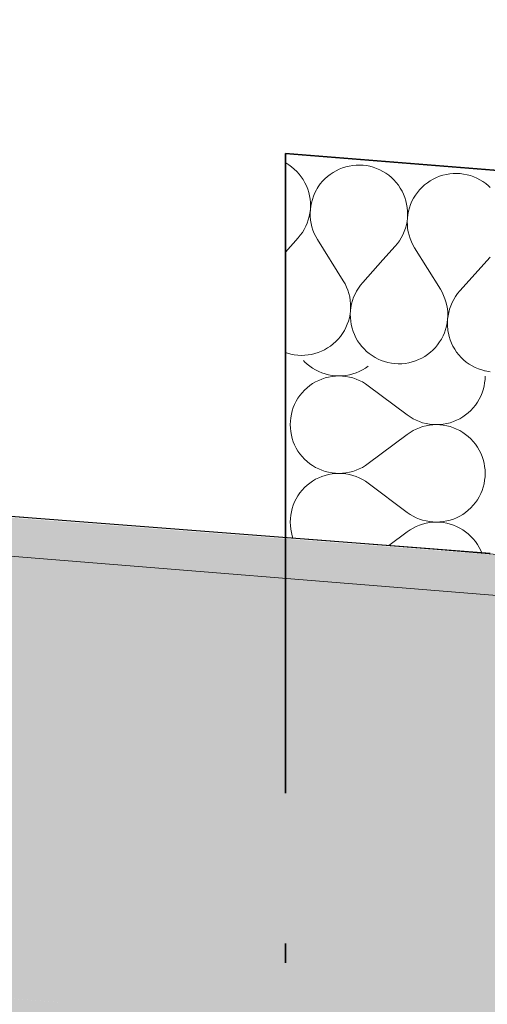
# Model space of a CAD drawing. Header units: millimetres. Extents: x -40276 to 214973, y -147941 to 35228.
# Tile 132 of 256: x -11356 to -10990, y 18328 to 19098. Entities that reach past the tile are written whole.
import ezdxf

# ---------------------------------------------------------------- set-up
doc = ezdxf.new("R2010")
doc.units = ezdxf.units.MM
doc.header["$MEASUREMENT"] = 0
doc.linetypes.add('Wipeout_Contour', pattern=[1000, 0, -1000])
doc.linetypes.add('Čerchovaná', pattern=[450, 200, -117.5, 15, -117.5])
for name, color, linetype in [('1._POHLED ZÁPADNÍ_2_0_plochy', 7, 'Continuous'), ('1._POHLED ZÁPADNÍ_2_akustické prvky', 7, 'Continuous'), ('1._POHLED ZÁPADNÍ_2_BT_ortho', 7, 'Continuous'), ('1._POHLED ZÁPADNÍ_2_Konstrukce - nosné', 7, 'Continuous'), ('1._POHLED ZÁPADNÍ_2_Nové_Výplně – Řezové', 7, 'Continuous')]:
    doc.layers.add(name, color=color, linetype=linetype)
pattern_1 = [(45, (0, 0), (-63.6396, 63.6396), []), (90, (-63.64, 63.64), (-81, 0), [0, -54, 0, -81]), (155, (5e-14, 127.28), (34.23208, 73.41093), [0, -39.6, 0, -68.4])]

# ---------------------------------------------------------------- blocks, each defined once
blk = doc.blocks.new('*X19', base_point=(-42174.69, -26223.67))
at = {"layer": '1._POHLED ZÁPADNÍ_2_Nové_Výplně – Řezové', "color": 21, "linetype": 'Continuous', "lineweight": 20, "true_color": 0xffaaaa}
for p, q in [((-11147.73, 18985.59), (-11148.08, 18985.78)), ((-11145.41, 18984.17), (-11147.73, 18985.59)), ((-11143.2, 18982.59), (-11145.41, 18984.17)), ((-11141.11, 18980.85), (-11143.2, 18982.59)), ((-11139.15, 18978.96), (-11141.11, 18980.85)), ((-11137.33, 18976.94), (-11139.15, 18978.96)), ((-11135.65, 18974.8), (-11137.33, 18976.94)), ((-11134.14, 18972.54), (-11135.65, 18974.8)), ((-11132.78, 18970.18), (-11134.14, 18972.54)), ((-11131.6, 18967.73), (-11132.78, 18970.18)), ((-11130.6, 18965.2), (-11131.6, 18967.73)), ((-11129.78, 18962.6), (-11130.6, 18965.2)), ((-11123.76, 18964.6), (-11125.01, 18962.19)), ((-11123.1, 18965.67), (-11123.76, 18964.6)), ((-11129.15, 18959.96), (-11129.78, 18962.6)), ((-11128.71, 18957.27), (-11129.15, 18959.96)), ((-11128.46, 18954.56), (-11128.71, 18957.27)), ((-11126.98, 18957.12), (-11127.7, 18954.5)), ((-11126.09, 18959.69), (-11126.98, 18957.12)), ((-11125.01, 18962.19), (-11126.09, 18959.69)), ((-11128.88, 18946.43), (-11128.55, 18949.13)), ((-11128.55, 18949.13), (-11128.68, 18946.41)), ((-11128.55, 18949.13), (-11128.41, 18951.84)), ((-11128.22, 18951.83), (-11128.55, 18949.13)), ((-11128.41, 18951.84), (-11128.46, 18954.56)), ((-11127.7, 18954.5), (-11128.22, 18951.83)), ((-11131.02, 18938.56), (-11130.12, 18941.13)), ((-11130.12, 18941.13), (-11129.41, 18943.76)), ((-11129.41, 18943.76), (-11128.88, 18946.43)), ((-11128.68, 18946.41), (-11128.63, 18943.69)), ((-11128.63, 18943.69), (-11128.37, 18940.98)), ((-11128.37, 18940.98), (-11127.93, 18938.3)), ((-11134.78, 18931.34), (-11133.36, 18933.66)), ((-11133.36, 18933.66), (-11132.1, 18936.07)), ((-11132.1, 18936.07), (-11131.02, 18938.56)), ((-11127.93, 18938.3), (-11127.29, 18935.65)), ((-11127.29, 18935.65), (-11126.47, 18933.06)), ((-11126.47, 18933.06), (-11125.47, 18930.53)), ((-11138.11, 18927.04), (-11148.08, 18915.9)), ((-11138.11, 18927.04), (-11136.37, 18929.13)), ((-11136.37, 18929.13), (-11134.78, 18931.34)), ((-11125.47, 18930.53), (-11124.28, 18928.08)), ((-11124.28, 18928.08), (-11122.93, 18925.72)), ((-11122.93, 18925.72), (-11102.79, 18893.38)), ((-11071.8, 18909.73), (-11087.61, 18892.07)), ((-11101.43, 18891.03), (-11102.79, 18893.38)), ((-11100.25, 18888.58), (-11101.43, 18891.03)), ((-11099.25, 18886.05), (-11100.25, 18888.58)), ((-11090.94, 18887.77), (-11092.36, 18885.45)), ((-11089.35, 18889.98), (-11090.94, 18887.77)), ((-11087.61, 18892.07), (-11089.35, 18889.98)), ((-11098.42, 18883.45), (-11099.25, 18886.05)), ((-11097.79, 18880.81), (-11098.42, 18883.45)), ((-11097.34, 18878.12), (-11097.79, 18880.81)), ((-11094.7, 18880.54), (-11095.6, 18877.97)), ((-11093.62, 18883.04), (-11094.7, 18880.54)), ((-11092.36, 18885.45), (-11093.62, 18883.04)), ((-11097.09, 18875.42), (-11097.34, 18878.12)), ((-11097.17, 18869.98), (-11097.03, 18872.7)), ((-11096.84, 18872.68), (-11097.17, 18869.98)), ((-11097.03, 18872.7), (-11097.09, 18875.42)), ((-11096.31, 18875.35), (-11096.84, 18872.68)), ((-11095.6, 18877.97), (-11096.31, 18875.35)), ((-11098.73, 18861.98), (-11098.02, 18864.61)), ((-11098.02, 18864.61), (-11097.5, 18867.28)), ((-11097.5, 18867.28), (-11097.17, 18869.98)), ((-11097.17, 18869.98), (-11097.31, 18867.26)), ((-11097.31, 18867.26), (-11097.26, 18864.54)), ((-11097.26, 18864.54), (-11097.01, 18861.83)), ((-11101.96, 18854.5), (-11100.71, 18856.92)), ((-11100.71, 18856.92), (-11099.63, 18859.41)), ((-11099.63, 18859.41), (-11098.73, 18861.98)), ((-11097.01, 18861.83), (-11096.57, 18859.15)), ((-11096.57, 18859.15), (-11095.94, 18856.5)), ((-11095.94, 18856.5), (-11095.12, 18853.91)), ((-11022.83, 18855.4), (-11022.64, 18856.11)), ((-11106.71, 18847.88), (-11104.97, 18849.97)), ((-11104.97, 18849.97), (-11103.38, 18852.18)), ((-11103.38, 18852.18), (-11101.96, 18854.5)), ((-11095.12, 18853.91), (-11094.11, 18851.38)), ((-11094.11, 18851.38), (-11092.93, 18848.93)), ((-11092.93, 18848.93), (-11091.58, 18846.57)), ((-11026.06, 18847.92), (-11024.8, 18850.33)), ((-11024.8, 18850.33), (-11023.72, 18852.83)), ((-11023.72, 18852.83), (-11022.83, 18855.4)), ((-11020.94, 18854.27), (-11020.66, 18852.57)), ((-11020.66, 18852.57), (-11020.03, 18849.92)), ((-11020.03, 18849.92), (-11019.21, 18847.33)), ((-11117.37, 18839.54), (-11115.01, 18840.9)), ((-11115.01, 18840.9), (-11112.75, 18842.41)), ((-11112.75, 18842.41), (-11110.61, 18844.09)), ((-11110.61, 18844.09), (-11108.59, 18845.91)), ((-11108.59, 18845.91), (-11106.71, 18847.88)), ((-11091.58, 18846.57), (-11090.07, 18844.31)), ((-11090.07, 18844.31), (-11088.39, 18842.16)), ((-11088.39, 18842.16), (-11086.57, 18840.14)), ((-11032.68, 18839.33), (-11030.8, 18841.3)), ((-11030.8, 18841.3), (-11029.06, 18843.39)), ((-11029.06, 18843.39), (-11027.48, 18845.6)), ((-11027.48, 18845.6), (-11026.06, 18847.92)), ((-11019.21, 18847.33), (-11018.21, 18844.8)), ((-11018.21, 18844.8), (-11017.03, 18842.35)), ((-11017.03, 18842.35), (-11015.68, 18839.98)), ((-11148.08, 18837.44), (-11146.41, 18836.86)), ((-11146.41, 18836.86), (-11143.79, 18836.15)), ((-11143.79, 18836.15), (-11141.12, 18835.62)), ((-11141.12, 18835.62), (-11138.42, 18835.29)), ((-11138.42, 18835.29), (-11135.7, 18835.15)), ((-11135.7, 18835.15), (-11132.98, 18835.21)), ((-11132.98, 18835.21), (-11130.27, 18835.46)), ((-11130.27, 18835.46), (-11127.59, 18835.9)), ((-11127.59, 18835.9), (-11124.94, 18836.54)), ((-11124.94, 18836.54), (-11122.35, 18837.36)), ((-11122.35, 18837.36), (-11119.82, 18838.36)), ((-11119.82, 18838.36), (-11117.37, 18839.54)), ((-11086.57, 18840.14), (-11084.61, 18838.26)), ((-11084.61, 18838.26), (-11082.51, 18836.52)), ((-11082.51, 18836.52), (-11080.3, 18834.93)), ((-11080.3, 18834.93), (-11077.99, 18833.51)), ((-11077.99, 18833.51), (-11075.57, 18832.26)), ((-11043.91, 18831.78), (-11041.46, 18832.96)), ((-11041.46, 18832.96), (-11039.1, 18834.31)), ((-11039.1, 18834.31), (-11036.84, 18835.83)), ((-11036.84, 18835.83), (-11034.7, 18837.51)), ((-11034.7, 18837.51), (-11032.68, 18839.33)), ((-11015.68, 18839.98), (-11014.16, 18837.73)), ((-11014.16, 18837.73), (-11012.49, 18835.58)), ((-11012.49, 18835.58), (-11010.66, 18833.56)), ((-11010.66, 18833.56), (-11008.7, 18831.68)), ((-11075.57, 18832.26), (-11073.07, 18831.18)), ((-11073.07, 18831.18), (-11070.51, 18830.28)), ((-11070.51, 18830.28), (-11067.88, 18829.57)), ((-11067.88, 18829.57), (-11065.21, 18829.04)), ((-11065.21, 18829.04), (-11062.51, 18828.71)), ((-11062.51, 18828.71), (-11059.79, 18828.57)), ((-11059.79, 18828.57), (-11057.07, 18828.63)), ((-11057.07, 18828.63), (-11054.37, 18828.88)), ((-11054.37, 18828.88), (-11051.68, 18829.32)), ((-11051.68, 18829.32), (-11049.04, 18829.96)), ((-11049.04, 18829.96), (-11046.44, 18830.78)), ((-11046.44, 18830.78), (-11043.91, 18831.78)), ((-11008.7, 18831.68), (-11006.61, 18829.94)), ((-11006.61, 18829.94), (-11004.4, 18828.35)), ((-11004.4, 18828.35), (-11002.08, 18826.93)), ((-11002.08, 18826.93), (-10999.67, 18825.67)), ((-10999.67, 18825.67), (-10997.17, 18824.6)), ((-10997.17, 18824.6), (-10994.6, 18823.7)), ((-10994.6, 18823.7), (-10992.35, 18823.09))]:
    blk.add_line(p, q, dxfattribs=at)
blk = doc.blocks.new('*X21', base_point=(-42174.69, -26223.67))
at = {"layer": '1._POHLED ZÁPADNÍ_2_Nové_Výplně – Řezové', "color": 21, "linetype": 'Continuous', "lineweight": 20, "true_color": 0xffaaaa}
for p, q in [((-11108.35, 18979.56), (-11110.71, 18978.21)), ((-11105.9, 18980.74), (-11108.35, 18979.56)), ((-11103.37, 18981.75), (-11105.9, 18980.74)), ((-11100.78, 18982.57), (-11103.37, 18981.75)), ((-11098.13, 18983.2), (-11100.78, 18982.57)), ((-11095.45, 18983.64), (-11098.13, 18983.2)), ((-11092.74, 18983.9), (-11095.45, 18983.64)), ((-11090.02, 18983.95), (-11092.74, 18983.9)), ((-11087.3, 18983.81), (-11090.02, 18983.95)), ((-11084.6, 18983.48), (-11087.3, 18983.81)), ((-11081.93, 18982.96), (-11084.6, 18983.48)), ((-11079.31, 18982.25), (-11081.93, 18982.96)), ((-11076.74, 18981.35), (-11079.31, 18982.25)), ((-11074.24, 18980.27), (-11076.74, 18981.35)), ((-11071.83, 18979.01), (-11074.24, 18980.27)), ((-11069.51, 18977.59), (-11071.83, 18979.01)), ((-11119.01, 18971.23), (-11120.75, 18969.14)), ((-11117.13, 18973.19), (-11119.01, 18971.23)), ((-11115.11, 18975.02), (-11117.13, 18973.19)), ((-11112.97, 18976.69), (-11115.11, 18975.02)), ((-11110.71, 18978.21), (-11112.97, 18976.69)), ((-11067.3, 18976), (-11069.51, 18977.59)), ((-11065.21, 18974.26), (-11067.3, 18976)), ((-11063.24, 18972.38), (-11065.21, 18974.26)), ((-11061.42, 18970.36), (-11063.24, 18972.38)), ((-11034.8, 18971.63), (-11037.06, 18970.11)), ((-11032.44, 18972.98), (-11034.8, 18971.63)), ((-11029.99, 18974.16), (-11032.44, 18972.98)), ((-11027.47, 18975.17), (-11029.99, 18974.16)), ((-11024.87, 18975.99), (-11027.47, 18975.17)), ((-11022.23, 18976.62), (-11024.87, 18975.99)), ((-11019.54, 18977.06), (-11022.23, 18976.62)), ((-11016.83, 18977.31), (-11019.54, 18977.06)), ((-11014.11, 18977.37), (-11016.83, 18977.31)), ((-11011.4, 18977.23), (-11014.11, 18977.37)), ((-11008.7, 18976.9), (-11011.4, 18977.23)), ((-11006.03, 18976.38), (-11008.7, 18976.9)), ((-11003.4, 18975.66), (-11006.03, 18976.38)), ((-11000.83, 18974.77), (-11003.4, 18975.66)), ((-10998.33, 18973.69), (-11000.83, 18974.77)), ((-10995.92, 18972.43), (-10998.33, 18973.69)), ((-10993.6, 18971.01), (-10995.92, 18972.43)), ((-11122.33, 18966.92), (-11123.1, 18965.67)), ((-11120.75, 18969.14), (-11122.33, 18966.92)), ((-11059.75, 18968.22), (-11061.42, 18970.36)), ((-11058.23, 18965.96), (-11059.75, 18968.22)), ((-11056.88, 18963.6), (-11058.23, 18965.96)), ((-11055.7, 18961.15), (-11056.88, 18963.6)), ((-11043.11, 18964.65), (-11044.84, 18962.55)), ((-11041.22, 18966.61), (-11043.11, 18964.65)), ((-11039.21, 18968.43), (-11041.22, 18966.61)), ((-11037.06, 18970.11), (-11039.21, 18968.43)), ((-10991.39, 18969.42), (-10993.6, 18971.01)), ((-10989.3, 18967.68), (-10991.39, 18969.42)), ((-10988.08, 18966.51), (-10989.3, 18967.68)), ((-11054.7, 18958.62), (-11055.7, 18961.15)), ((-11053.88, 18956.02), (-11054.7, 18958.62)), ((-11053.25, 18953.38), (-11053.88, 18956.02)), ((-11047.85, 18958.02), (-11049.1, 18955.61)), ((-11046.43, 18960.34), (-11047.85, 18958.02)), ((-11044.84, 18962.55), (-11046.43, 18960.34)), ((-11052.8, 18950.69), (-11053.25, 18953.38)), ((-11052.56, 18947.98), (-11052.8, 18950.69)), ((-11051.08, 18950.54), (-11051.79, 18947.92)), ((-11050.18, 18953.11), (-11051.08, 18950.54)), ((-11049.1, 18955.61), (-11050.18, 18953.11)), ((-11052.97, 18939.85), (-11052.64, 18942.55)), ((-11052.64, 18942.55), (-11052.78, 18939.83)), ((-11052.64, 18942.55), (-11052.5, 18945.26)), ((-11052.31, 18945.25), (-11052.64, 18942.55)), ((-11052.5, 18945.26), (-11052.56, 18947.98)), ((-11051.79, 18947.92), (-11052.31, 18945.25)), ((-11055.11, 18931.98), (-11054.21, 18934.55)), ((-11054.21, 18934.55), (-11053.5, 18937.18)), ((-11053.5, 18937.18), (-11052.97, 18939.85)), ((-11052.78, 18939.83), (-11052.72, 18937.11)), ((-11052.72, 18937.11), (-11052.47, 18934.4)), ((-11052.47, 18934.4), (-11052.02, 18931.72)), ((-11058.88, 18924.76), (-11057.45, 18927.07)), ((-11057.45, 18927.07), (-11056.19, 18929.49)), ((-11056.19, 18929.49), (-11055.11, 18931.98)), ((-11052.02, 18931.72), (-11051.39, 18929.07)), ((-11051.39, 18929.07), (-11050.57, 18926.48)), ((-11050.57, 18926.48), (-11049.56, 18923.95)), ((-11062.2, 18920.46), (-11071.8, 18909.73)), ((-11062.2, 18920.46), (-11060.46, 18922.55)), ((-11060.46, 18922.55), (-11058.88, 18924.76)), ((-11049.56, 18923.95), (-11048.38, 18921.5)), ((-11048.38, 18921.5), (-11047.02, 18919.14)), ((-11047.02, 18919.14), (-11026.88, 18886.8)), ((-10988.08, 18911.88), (-11011.7, 18885.49)), ((-11025.53, 18884.44), (-11026.88, 18886.8)), ((-11024.35, 18881.99), (-11025.53, 18884.44)), ((-11023.34, 18879.47), (-11024.35, 18881.99)), ((-11022.52, 18876.87), (-11023.34, 18879.47)), ((-11016.46, 18878.87), (-11017.71, 18876.46)), ((-11015.03, 18881.19), (-11016.46, 18878.87)), ((-11013.44, 18883.4), (-11015.03, 18881.19)), ((-11011.7, 18885.49), (-11013.44, 18883.4)), ((-11021.88, 18874.23), (-11022.52, 18876.87)), ((-11021.44, 18871.54), (-11021.88, 18874.23)), ((-11021.19, 18868.83), (-11021.44, 18871.54)), ((-11019.69, 18871.39), (-11020.41, 18868.77)), ((-11018.79, 18873.96), (-11019.69, 18871.39)), ((-11017.71, 18876.46), (-11018.79, 18873.96)), ((-11021.27, 18863.4), (-11021.13, 18866.11)), ((-11020.93, 18866.1), (-11021.27, 18863.4)), ((-11021.13, 18866.11), (-11021.19, 18868.83)), ((-11020.41, 18868.77), (-11020.93, 18866.1)), ((-11022.64, 18856.11), (-11022.12, 18858.03)), ((-11022.12, 18858.03), (-11021.6, 18860.7)), ((-11021.6, 18860.7), (-11021.27, 18863.4)), ((-11021.27, 18863.4), (-11021.41, 18860.68)), ((-11021.41, 18860.68), (-11021.35, 18857.96)), ((-11021.35, 18857.96), (-11021.1, 18855.25)), ((-11021.1, 18855.25), (-11020.94, 18854.27)), ((-10992.35, 18823.09), (-10991.98, 18822.98)), ((-10991.98, 18822.98), (-10989.31, 18822.46)), ((-10989.31, 18822.46), (-10988.08, 18822.31))]:
    blk.add_line(p, q, dxfattribs=at)
blk = doc.blocks.new('*X28', base_point=(-42174.69, -26223.67))
at = {"layer": '1._POHLED ZÁPADNÍ_2_Nové_Výplně – Řezové', "color": 21, "linetype": 'Continuous', "lineweight": 20, "true_color": 0xffaaaa}
for p, q in [((-11133.93, 18831.08), (-11133.1, 18830.2)), ((-11133.1, 18830.2), (-11131.11, 18828.34)), ((-11131.11, 18828.34), (-11128.99, 18826.64)), ((-11128.99, 18826.64), (-11126.76, 18825.09)), ((-11126.76, 18825.09), (-11124.42, 18823.7)), ((-11087.89, 18823.72), (-11085.55, 18825.11)), ((-11085.55, 18825.11), (-11083.32, 18826.67)), ((-11083.32, 18826.67), (-11083.29, 18826.69)), ((-11124.42, 18823.7), (-11121.98, 18822.48)), ((-11121.98, 18822.48), (-11119.47, 18821.44)), ((-11119.47, 18821.44), (-11116.89, 18820.59)), ((-11116.89, 18817.51), (-11119.47, 18816.65)), ((-11116.89, 18820.59), (-11114.25, 18819.91)), ((-11114.25, 18818.18), (-11116.89, 18817.51)), ((-11114.25, 18819.91), (-11111.58, 18819.43)), ((-11111.58, 18818.66), (-11114.25, 18818.18)), ((-11111.58, 18819.43), (-11108.87, 18819.14)), ((-11108.87, 18818.95), (-11111.58, 18818.66)), ((-11108.87, 18819.14), (-11106.15, 18819.05)), ((-11106.15, 18819.05), (-11108.87, 18818.95)), ((-11106.15, 18819.05), (-11103.43, 18819.15)), ((-11103.43, 18818.95), (-11106.15, 18819.05)), ((-11103.43, 18819.15), (-11100.73, 18819.44)), ((-11100.73, 18818.66), (-11103.43, 18818.95)), ((-11100.73, 18819.44), (-11098.05, 18819.92)), ((-11098.05, 18818.17), (-11100.73, 18818.66)), ((-11098.05, 18819.92), (-11095.42, 18820.6)), ((-11095.42, 18817.5), (-11098.05, 18818.17)), ((-11095.42, 18820.6), (-11092.83, 18821.46)), ((-11092.83, 18816.64), (-11095.42, 18817.5)), ((-11092.83, 18821.46), (-11090.32, 18822.5)), ((-11090.32, 18822.5), (-11087.89, 18823.72)), ((-10991.99, 18816.33), (-10991.9, 18818.76)), ((-11131.11, 18809.75), (-11133.1, 18807.9)), ((-11128.99, 18811.46), (-11131.11, 18809.75)), ((-11126.76, 18813.01), (-11128.99, 18811.46)), ((-11124.42, 18814.4), (-11126.76, 18813.01)), ((-11121.98, 18815.61), (-11124.42, 18814.4)), ((-11119.47, 18816.65), (-11121.98, 18815.61)), ((-11090.32, 18815.59), (-11092.83, 18816.64)), ((-11087.89, 18814.37), (-11090.32, 18815.59)), ((-11085.55, 18812.98), (-11087.89, 18814.37)), ((-11083.32, 18811.43), (-11085.55, 18812.98)), ((-11083.32, 18811.43), (-11052.84, 18788.57)), ((-10993.43, 18808.31), (-10992.76, 18810.95)), ((-10992.76, 18810.95), (-10992.28, 18813.62)), ((-10992.28, 18813.62), (-10991.99, 18816.33)), ((-11136.67, 18803.79), (-11138.22, 18801.56)), ((-11134.96, 18805.91), (-11136.67, 18803.79)), ((-11133.1, 18807.9), (-11134.96, 18805.91)), ((-10996.55, 18800.78), (-10995.34, 18803.22)), ((-10995.34, 18803.22), (-10994.29, 18805.73)), ((-10994.29, 18805.73), (-10993.43, 18808.31)), ((-11141.87, 18794.27), (-11142.73, 18791.69)), ((-11140.83, 18796.78), (-11141.87, 18794.27)), ((-11139.61, 18799.22), (-11140.83, 18796.78)), ((-11138.22, 18801.56), (-11139.61, 18799.22)), ((-11001.2, 18794.09), (-10999.49, 18796.21)), ((-10999.49, 18796.21), (-10997.94, 18798.44)), ((-10997.94, 18798.44), (-10996.55, 18800.78)), ((-11143.4, 18789.05), (-11143.88, 18786.38)), ((-11142.73, 18791.69), (-11143.4, 18789.05)), ((-11052.84, 18788.57), (-11050.61, 18787.02)), ((-11050.61, 18787.02), (-11048.27, 18785.63)), ((-11011.74, 18785.6), (-11009.4, 18786.99)), ((-11009.4, 18786.99), (-11007.17, 18788.54)), ((-11007.17, 18788.54), (-11005.05, 18790.25)), ((-11005.05, 18790.25), (-11003.06, 18792.1)), ((-11003.06, 18792.1), (-11001.2, 18794.09)), ((-11144.17, 18783.67), (-11144.27, 18780.95)), ((-11144.27, 18780.95), (-11144.17, 18778.23)), ((-11143.88, 18786.38), (-11144.17, 18783.67)), ((-11048.27, 18785.63), (-11045.84, 18784.41)), ((-11045.84, 18784.41), (-11043.33, 18783.36)), ((-11043.33, 18783.36), (-11040.75, 18782.5)), ((-11040.75, 18779.4), (-11043.33, 18778.54)), ((-11040.75, 18782.5), (-11038.11, 18781.83)), ((-11038.11, 18780.08), (-11040.75, 18779.4)), ((-11038.11, 18781.83), (-11035.43, 18781.34)), ((-11035.43, 18780.56), (-11038.11, 18780.08)), ((-11035.43, 18781.34), (-11032.73, 18781.05)), ((-11032.73, 18780.85), (-11035.43, 18780.56)), ((-11032.73, 18781.05), (-11030.01, 18780.95)), ((-11030.01, 18780.95), (-11032.73, 18780.85)), ((-11030.01, 18780.95), (-11027.29, 18781.05)), ((-11027.29, 18780.86), (-11030.01, 18780.95)), ((-11027.29, 18781.05), (-11024.59, 18781.34)), ((-11024.59, 18780.57), (-11027.29, 18780.86)), ((-11024.59, 18781.34), (-11021.91, 18781.82)), ((-11021.91, 18780.09), (-11024.59, 18780.57)), ((-11021.91, 18781.82), (-11019.27, 18782.49)), ((-11019.27, 18779.41), (-11021.91, 18780.09)), ((-11019.27, 18782.49), (-11016.69, 18783.35)), ((-11016.69, 18778.56), (-11019.27, 18779.41)), ((-11016.69, 18783.35), (-11014.18, 18784.39)), ((-11014.18, 18784.39), (-11011.74, 18785.6)), ((-11144.17, 18778.23), (-11143.88, 18775.53)), ((-11143.88, 18775.53), (-11143.4, 18772.85)), ((-11143.4, 18772.85), (-11142.73, 18770.22)), ((-11083.32, 18750.48), (-11052.84, 18773.33)), ((-11050.61, 18774.89), (-11052.84, 18773.33)), ((-11048.27, 18776.28), (-11050.61, 18774.89)), ((-11045.84, 18777.5), (-11048.27, 18776.28)), ((-11043.33, 18778.54), (-11045.84, 18777.5)), ((-11014.18, 18777.52), (-11016.69, 18778.56)), ((-11011.74, 18776.3), (-11014.18, 18777.52)), ((-11009.4, 18774.91), (-11011.74, 18776.3)), ((-11007.17, 18773.36), (-11009.4, 18774.91)), ((-11005.05, 18771.66), (-11007.17, 18773.36)), ((-11003.06, 18769.8), (-11005.05, 18771.66)), ((-11142.73, 18770.22), (-11141.87, 18767.63)), ((-11141.87, 18767.63), (-11140.83, 18765.12)), ((-11140.83, 18765.12), (-11139.61, 18762.69)), ((-11001.2, 18767.81), (-11003.06, 18769.8)), ((-10999.49, 18765.69), (-11001.2, 18767.81)), ((-10997.94, 18763.46), (-10999.49, 18765.69)), ((-10996.55, 18761.12), (-10997.94, 18763.46)), ((-11139.61, 18762.69), (-11138.22, 18760.35)), ((-11138.22, 18760.35), (-11136.67, 18758.11)), ((-11136.67, 18758.11), (-11134.96, 18756)), ((-11134.96, 18756), (-11133.1, 18754.01)), ((-10995.34, 18758.69), (-10996.55, 18761.12)), ((-10994.29, 18756.18), (-10995.34, 18758.69)), ((-10993.43, 18753.59), (-10994.29, 18756.18)), ((-11133.1, 18754.01), (-11131.11, 18752.15)), ((-11131.11, 18752.15), (-11128.99, 18750.45)), ((-11128.99, 18750.45), (-11126.76, 18748.9)), ((-11126.76, 18748.9), (-11124.42, 18747.51)), ((-11087.89, 18747.53), (-11085.55, 18748.92)), ((-11085.55, 18748.92), (-11083.32, 18750.48)), ((-10992.76, 18750.96), (-10993.43, 18753.59)), ((-10992.28, 18748.28), (-10992.76, 18750.96)), ((-10991.99, 18745.58), (-10992.28, 18748.28)), ((-11124.42, 18747.51), (-11121.98, 18746.29)), ((-11121.98, 18746.29), (-11119.47, 18745.25)), ((-11119.47, 18740.46), (-11121.98, 18739.42)), ((-11119.47, 18745.25), (-11116.89, 18744.39)), ((-11116.89, 18741.32), (-11119.47, 18740.46)), ((-11116.89, 18744.39), (-11114.25, 18743.72)), ((-11114.25, 18741.99), (-11116.89, 18741.32)), ((-11114.25, 18743.72), (-11111.58, 18743.24)), ((-11111.58, 18742.47), (-11114.25, 18741.99)), ((-11111.58, 18743.24), (-11108.87, 18742.95)), ((-11108.87, 18742.76), (-11111.58, 18742.47)), ((-11108.87, 18742.95), (-11106.15, 18742.86)), ((-11106.15, 18742.86), (-11108.87, 18742.76)), ((-11106.15, 18742.86), (-11103.43, 18742.96)), ((-11103.43, 18742.76), (-11106.15, 18742.86)), ((-11103.43, 18742.96), (-11100.73, 18743.25)), ((-11100.73, 18742.47), (-11103.43, 18742.76)), ((-11100.73, 18743.25), (-11098.05, 18743.73)), ((-11098.05, 18741.98), (-11100.73, 18742.47)), ((-11098.05, 18743.73), (-11095.42, 18744.41)), ((-11095.42, 18741.31), (-11098.05, 18741.98)), ((-11095.42, 18744.41), (-11092.83, 18745.27)), ((-11092.83, 18740.44), (-11095.42, 18741.31)), ((-11092.83, 18745.27), (-11090.32, 18746.31)), ((-11090.32, 18739.4), (-11092.83, 18740.44)), ((-11090.32, 18746.31), (-11087.89, 18747.53)), ((-10991.89, 18742.86), (-10991.99, 18745.58)), ((-10991.99, 18740.14), (-10991.89, 18742.86)), ((-11131.11, 18733.56), (-11133.1, 18731.71)), ((-11128.99, 18735.27), (-11131.11, 18733.56)), ((-11126.76, 18736.82), (-11128.99, 18735.27)), ((-11124.42, 18738.21), (-11126.76, 18736.82)), ((-11121.98, 18739.42), (-11124.42, 18738.21)), ((-11087.89, 18738.18), (-11090.32, 18739.4)), ((-11085.55, 18736.79), (-11087.89, 18738.18)), ((-11083.32, 18735.24), (-11085.55, 18736.79)), ((-11083.32, 18735.24), (-11052.84, 18712.38)), ((-10993.43, 18732.12), (-10992.76, 18734.76)), ((-10992.76, 18734.76), (-10992.28, 18737.43)), ((-10992.28, 18737.43), (-10991.99, 18740.14)), ((-11138.22, 18725.37), (-11139.61, 18723.03)), ((-11136.67, 18727.6), (-11138.22, 18725.37)), ((-11134.96, 18729.72), (-11136.67, 18727.6)), ((-11133.1, 18731.71), (-11134.96, 18729.72)), ((-10996.55, 18724.59), (-10995.34, 18727.03)), ((-10995.34, 18727.03), (-10994.29, 18729.54)), ((-10994.29, 18729.54), (-10993.43, 18732.12)), ((-11141.87, 18718.08), (-11142.73, 18715.5)), ((-11140.83, 18720.59), (-11141.87, 18718.08)), ((-11139.61, 18723.03), (-11140.83, 18720.59)), ((-11003.06, 18715.91), (-11001.2, 18717.9)), ((-11001.2, 18717.9), (-10999.49, 18720.02)), ((-10999.49, 18720.02), (-10997.94, 18722.25)), ((-10997.94, 18722.25), (-10996.55, 18724.59)), ((-11143.88, 18710.19), (-11144.17, 18707.48)), ((-11143.4, 18712.86), (-11143.88, 18710.19)), ((-11142.73, 18715.5), (-11143.4, 18712.86)), ((-11052.84, 18712.38), (-11050.61, 18710.83)), ((-11050.61, 18710.83), (-11048.27, 18709.44)), ((-11048.27, 18709.44), (-11045.84, 18708.22)), ((-11014.18, 18708.2), (-11011.74, 18709.41)), ((-11011.74, 18709.41), (-11009.4, 18710.8)), ((-11009.4, 18710.8), (-11007.17, 18712.35)), ((-11007.17, 18712.35), (-11005.05, 18714.06)), ((-11005.05, 18714.06), (-11003.06, 18715.91)), ((-11144.17, 18707.48), (-11144.27, 18704.76)), ((-11144.27, 18704.76), (-11144.17, 18702.04)), ((-11144.17, 18702.04), (-11143.88, 18699.34)), ((-11045.84, 18708.22), (-11043.33, 18707.17)), ((-11043.33, 18702.35), (-11045.84, 18701.31)), ((-11043.33, 18707.17), (-11040.75, 18706.31)), ((-11040.75, 18703.21), (-11043.33, 18702.35)), ((-11040.75, 18706.31), (-11038.11, 18705.64)), ((-11038.11, 18703.89), (-11040.75, 18703.21)), ((-11038.11, 18705.64), (-11035.43, 18705.15)), ((-11035.43, 18704.37), (-11038.11, 18703.89)), ((-11035.43, 18705.15), (-11032.73, 18704.86)), ((-11032.73, 18704.66), (-11035.43, 18704.37)), ((-11032.73, 18704.86), (-11030.01, 18704.76)), ((-11030.01, 18704.76), (-11032.73, 18704.66)), ((-11030.01, 18704.76), (-11027.29, 18704.86)), ((-11027.29, 18704.67), (-11030.01, 18704.76)), ((-11027.29, 18704.86), (-11024.59, 18705.15)), ((-11024.59, 18704.38), (-11027.29, 18704.67)), ((-11024.59, 18705.15), (-11021.91, 18705.63)), ((-11021.91, 18703.9), (-11024.59, 18704.38)), ((-11021.91, 18705.63), (-11019.27, 18706.3)), ((-11019.27, 18703.22), (-11021.91, 18703.9)), ((-11019.27, 18706.3), (-11016.69, 18707.16)), ((-11016.69, 18702.37), (-11019.27, 18703.22)), ((-11016.69, 18707.16), (-11014.18, 18708.2)), ((-11014.18, 18701.33), (-11016.69, 18702.37)), ((-11143.88, 18699.34), (-11143.4, 18696.66)), ((-11143.4, 18696.66), (-11142.73, 18694.02)), ((-11142.73, 18694.02), (-11142.13, 18692.22)), ((-11067.24, 18686.35), (-11052.84, 18697.14)), ((-11050.61, 18698.7), (-11052.84, 18697.14)), ((-11048.27, 18700.09), (-11050.61, 18698.7)), ((-11045.84, 18701.31), (-11048.27, 18700.09)), ((-11011.74, 18700.11), (-11014.18, 18701.33)), ((-11009.4, 18698.72), (-11011.74, 18700.11)), ((-11007.17, 18697.17), (-11009.4, 18698.72)), ((-11005.05, 18695.47), (-11007.17, 18697.17)), ((-11003.06, 18693.61), (-11005.05, 18695.47)), ((-11001.2, 18691.62), (-11003.06, 18693.61)), ((-10999.49, 18689.5), (-11001.2, 18691.62)), ((-10997.94, 18687.27), (-10999.49, 18689.5)), ((-10996.55, 18684.93), (-10997.94, 18687.27)), ((-10995.34, 18682.5), (-10996.55, 18684.93)), ((-10994.57, 18680.65), (-10995.34, 18682.5))]:
    blk.add_line(p, q, dxfattribs=at)

msp = doc.modelspace()

# ---------------------------------------------------------------- hatches: boundary and pattern name
at = {"layer": '1._POHLED ZÁPADNÍ_2_Konstrukce - nosné', "linetype": 'Continuous', "lineweight": 13, "true_color": 0x6a6a6a}
h = msp.add_hatch(dxfattribs=at)
h.set_pattern_fill('Kámen___štěrk_01_0002', color=251, style=0, pattern_type=2)
h.set_pattern_definition(pattern_1)
h.paths.add_polyline_path([(-24397.07, 19334.69), (-10937.1, 18299.44), (-10908.34, 18673.33), (-24354.18, 19707.5)])
h = msp.add_hatch(dxfattribs=at)
h.set_pattern_fill('Kámen___štěrk_01_0002', color=251, style=0, pattern_type=2)
h.set_pattern_definition(pattern_1)
h.paths.add_polyline_path([(-20882.41, 18888.85), (-10915.62, 18122.27), (-10902.2, 18296.75), (-20868.99, 19063.34)])

# ---------------------------------------------------------------- linework, layer by layer
at = {"layer": '1._POHLED ZÁPADNÍ_2_Konstrukce - nosné', "color": 251, "linetype": 'Continuous', "lineweight": 13, "true_color": 0x6a6a6a}
msp.add_line((-240.38, 17779.13), (-24598.53, 19748.08), dxfattribs=at)
at = {"layer": '1._POHLED ZÁPADNÍ_2_Konstrukce - nosné', "color": 92, "linetype": 'Continuous', "lineweight": 100, "true_color": 0x00d700, "flags": 128}
msp.add_lwpolyline([(-10995.1, 18831.54), (-10995.1, 18687.27)], dxfattribs=at)

# ---------------------------------------------------------------- next in the draw order: wipeouts: each hides what was drawn before it
at = {"color": 254, "linetype": 'Wipeout_Contour', "lineweight": 0, "ltscale": 65698.472914}
msp.add_wipeout([(-10988.08, 18818.43), (-11148.08, 18992.91), (-11148.08, 18832.31)], dxfattribs=at).dxf.layer = '1._POHLED ZÁPADNÍ_2_Nové_Výplně – Řezové'

# ---------------------------------------------------------------- next in the draw order: block references
at = {"layer": '1._POHLED ZÁPADNÍ_2_0_plochy', "color": 9, "linetype": 'Continuous', "lineweight": 13}
msp.add_blockref('*X19', (-42174.69, -26223.67), dxfattribs=at)

# ---------------------------------------------------------------- next in the draw order: wipeouts: each hides what was drawn before it
at = {"color": 254, "linetype": 'Wipeout_Contour', "lineweight": 0, "ltscale": 65745.491237}
msp.add_wipeout([(-10988.08, 18979.03), (-11148.08, 18992.91), (-10988.08, 18818.43)], dxfattribs=at).dxf.layer = '1._POHLED ZÁPADNÍ_2_Nové_Výplně – Řezové'

# ---------------------------------------------------------------- next in the draw order: block references
at = {"layer": '1._POHLED ZÁPADNÍ_2_0_plochy', "color": 9, "linetype": 'Continuous', "lineweight": 13}
msp.add_blockref('*X21', (-42174.69, -26223.67), dxfattribs=at)

# ---------------------------------------------------------------- next in the draw order: wipeouts: each hides what was drawn before it
at = {"color": 254, "linetype": 'Wipeout_Contour', "lineweight": 0, "ltscale": 87112.930605}
msp.add_wipeout([(-11148.08, 18832.31), (-11148.08, 18692.69), (-10988.08, 18680.14), (-10988.08, 18818.43)], dxfattribs=at).dxf.layer = '1._POHLED ZÁPADNÍ_2_Nové_Výplně – Řezové'

# ---------------------------------------------------------------- next in the draw order: linework, layer by layer
at = {"layer": '1._POHLED ZÁPADNÍ_2_akustické prvky', "color": 1, "linetype": 'Continuous', "lineweight": 35}
for q in [(-11148.08, 18692.69), (-161.69, 18118.67)]:
    msp.add_line((-11148.08, 18992.91), q, dxfattribs=at)
at = {"layer": '1._POHLED ZÁPADNÍ_2_akustické prvky', "color": 1, "linetype": 'Čerchovaná', "lineweight": 35}
msp.add_line((-11148.08, 18692.69), (-11148.08, 18134.42), dxfattribs=at)
at = {"layer": '1._POHLED ZÁPADNÍ_2_BT_ortho', "color": 142, "linetype": 'Continuous', "lineweight": 20, "true_color": 0x0080c0, "flags": 128}
msp.add_lwpolyline([(-1163.34, 17864.45), (-11029.43, 18683.38), (-24351.81, 19728.14), (-25320.42, 13819.16), (-25595.36, 12086.61)], dxfattribs=at)
at = {"layer": '1._POHLED ZÁPADNÍ_2_Konstrukce - nosné', "color": 7, "linetype": 'Continuous', "lineweight": 25}
msp.add_line((-10988.08, 18680.14), (-24393.2, 19718.67), dxfattribs=at)

# ---------------------------------------------------------------- next in the draw order: block references
at = {"layer": '1._POHLED ZÁPADNÍ_2_0_plochy', "color": 9, "linetype": 'Continuous', "lineweight": 13}
msp.add_blockref('*X28', (-42174.69, -26223.67), dxfattribs=at)

doc.saveas('drawing.dxf')
